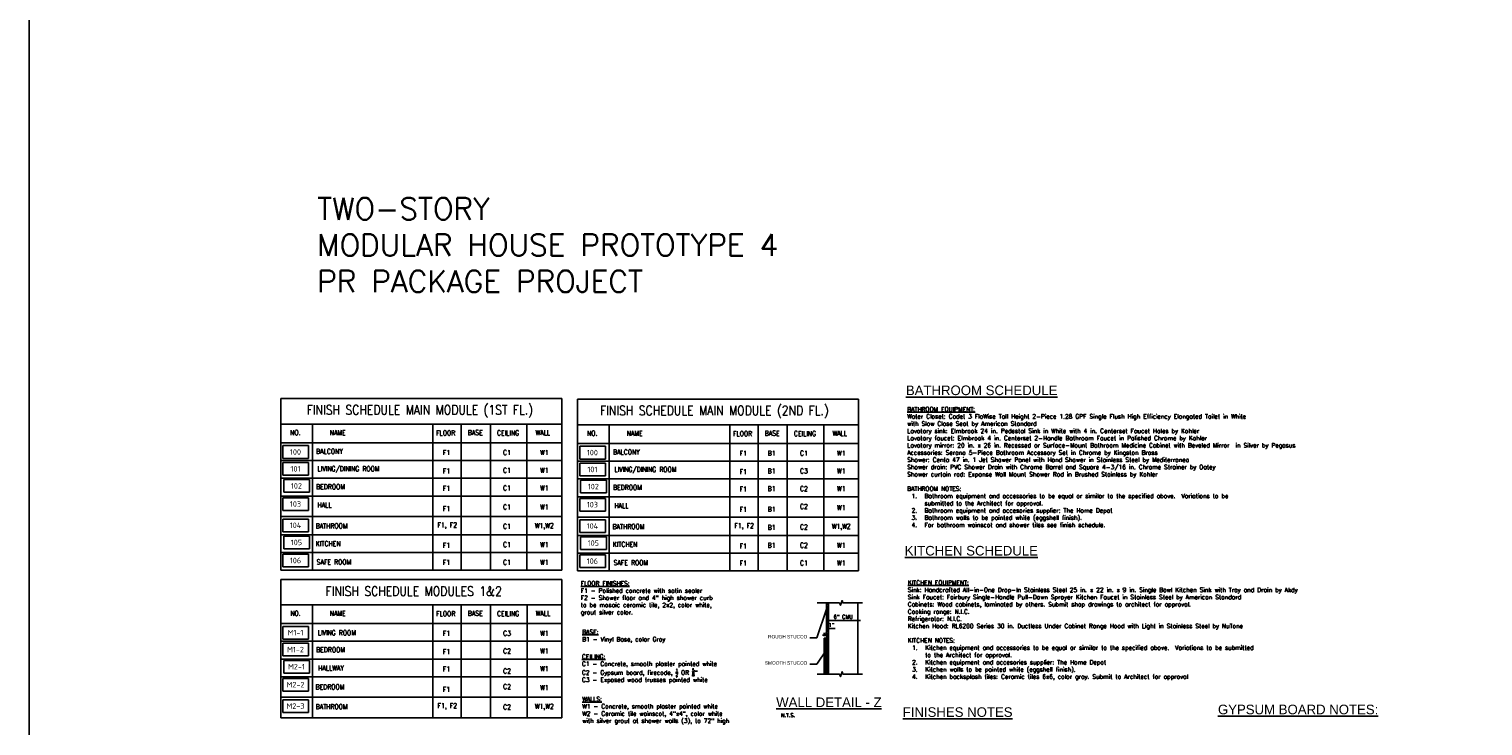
# Model space of a CAD drawing. Header units: inches. Extents: x -3803 to 34213, y -3756 to 4522.
# Tile 10 of 65: x 30961 to 32636, y 1122 to 1925. Entities that reach past the tile are written whole.
import ezdxf
from ezdxf.enums import TextEntityAlignment as Align

# ---------------------------------------------------------------- set-up
doc = ezdxf.new("R2010")
doc.units = ezdxf.units.IN
doc.header["$LTSCALE"] = 0.011
doc.header["$MEASUREMENT"] = 0
doc.layers.get('0').update_dxf_attribs({"linetype": 'CONTINUOUS'})
doc.layers.get('Defpoints').update_dxf_attribs({"linetype": 'CONTINUOUS'})
doc.layers.add('A-STAIRS', color=3, linetype='CONTINUOUS', lineweight=0)
for name, color, linetype in [('Object', 7, 'CONTINUOUS'), ('Pl_a_text', 2, 'CONTINUOUS'), ('SCHEDULE', 7, 'CONTINUOUS'), ('TEXT', 2, 'CONTINUOUS'), ('TXT', 2, 'CONTINUOUS')]:
    doc.layers.add(name, color=color, linetype=linetype)
doc.styles.add('ARCHQUIK', font='archquik.shx')
doc.styles.add('BOLD', font='ARIALN.TTF', dxfattribs={"width": 1.2})
doc.styles.add('ROMANS', font='romans.shx')
doc.styles.add('SCHED-INFO', font='romans.shx', dxfattribs={"width": 0.85, "height": 4})
doc.styles.add('SCHED-TITLE', font='romans.shx', dxfattribs={"width": 0.85, "height": 7.5})
doc.dimstyles.new('Copy of STANDARD', dxfattribs={"dimtxt": 8, "dimasz": 3, "dimexe": 3, "dimexo": 3, "dimgap": 3, "dimtad": 1, "dimrnd": 1, "dimzin": 3, "dimdsep": 46, "dimlunit": 4, "dimtxsty": 'Standard', "dimblk": 'ARCHTICK', "dimcen": 3, "dimdle": 3, "dimadec": 0, "dimazin": 0, "dimtfac": 1, "dimtix": 1, "dimtofl": 0, "dimtmove": 1, "dimatfit": 3, "dimfxl": 3, "dimtolj": 1, "dimtzin": 0, "dimlwd": -1, "dimlwe": -1, "dimarcsym": 0})

# ---------------------------------------------------------------- blocks, each defined once
blk = doc.blocks.new('_ArchTick')
at = {"color": 0, "linetype": 'ByBlock', "const_width": 0.15}
blk.add_lwpolyline([(-0.5, -0.5), (0.5, 0.5)], dxfattribs=at)

msp = doc.modelspace()

# ---------------------------------------------------------------- hatches: boundary and pattern name
at = {"layer": 'A-STAIRS', "ltscale": 10, "true_color": 0xc7c8ca}
h = msp.add_hatch(dxfattribs=at)
h.set_pattern_fill('ANSI31', color=9, scale=11)
h.set_pattern_definition([(45, (7956.52, -295.7114), (-0.972271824, 0.972271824), [])])
h.paths.add_polyline_path([(31881.946351, 1243.9523623), (31879.6634575, 1243.9523623), (31879.6634575, 1231.2769637), (31880.6490701, 1234.562339), (31881.946351, 1234.562339)])
h.paths.add_polyline_path([(31881.946351, 1264.0185466), (31879.6634575, 1264.0185466), (31879.6634575, 1243.9523623), (31881.946351, 1243.9523623)])
h.paths.add_polyline_path([(31881.946351, 1234.562339), (31880.6490701, 1234.562339), (31879.6634575, 1231.2769637), (31879.6634575, 1226.7081724), (31881.946351, 1226.7081724)])
h.paths.add_polyline_path([(31881.946351, 1226.7081724), (31879.6634575, 1226.7081724), (31879.6634575, 1225.5999649), (31879.6634575, 1223.5999649), (31881.946351, 1223.5999649)])
h = msp.add_hatch(dxfattribs=at)
h.set_pattern_fill('ANSI31', color=9, scale=8)
h.set_pattern_definition([(45, (7956.52, -295.7114), (-0.70710678, 0.70710678), [])])
h.paths.add_polyline_path([(31881.946351, 1223.5999649), (31876.9221827, 1223.5999649), (31876.9221827, 1181.9688258), (31881.946351, 1181.9688258)])

# ---------------------------------------------------------------- linework, layer by layer
at = {"ltscale": 10}
for p, q in [((31879.6634575, 1264.0185466), (31879.6634575, 1223.5999649)), ((31881.946351, 1264.0185466), (31881.946351, 1223.5999649)), ((31915.6617253, 1264.0185466), (31915.6617253, 1181.9688258)), ((31881.946351, 1223.5999649), (31876.9221827, 1223.5999649)), ((31876.9221827, 1223.5999649), (31876.9221827, 1181.9688258)), ((31881.946351, 1223.5999649), (31881.946351, 1181.9688258))]:
    msp.add_line(p, q, dxfattribs=at)
at = {"color": 4, "ltscale": 10}
for p, q in [((31878.946351, 1243.9523623), (31918.6617253, 1243.9523623)), ((31881.946351, 1242.6954154), (31881.946351, 1240.9523623)), ((31915.6617253, 1242.6954154), (31915.6617253, 1240.9523623)), ((31876.9221827, 1226.7081724), (31874.9221827, 1226.7081724)), ((31876.9221827, 1225.5999649), (31876.9221827, 1229.7081724)), ((31876.9221827, 1226.7081724), (31879.6634575, 1226.7081724)), ((31876.9221827, 1226.7081724), (31879.6634575, 1226.7081724)), ((31878.2928201, 1226.7081724), (31880.6490701, 1234.562339)), ((31879.6634575, 1225.5999649), (31879.6634575, 1229.7081724)), ((31879.6634575, 1226.7081724), (31881.6634575, 1226.7081724)), ((31880.6490701, 1234.562339), (31889.6907368, 1234.562339))]:
    msp.add_line(p, q, dxfattribs=at)
at = {"layer": 'Defpoints', "ltscale": 10}
msp.add_lwpolyline([(30960.8623789, 3241.8957062), (34212.6550645, 3241.8957062), (34212.6550645, 214.5138671), (30960.8623789, 191.6652784)], close=True, dxfattribs=at)
at = {"layer": 'Object', "linetype": 'Continuous'}
for points in [[(31920.9950776, 1264.0185466), (31898.5094971, 1264.0185466), (31897.5094971, 1266.7660241), (31895.5094971, 1261.2710692), (31894.5094971, 1264.0185466), (31868.8405255, 1264.0185466)], [(31920.9950776, 1181.9688258), (31898.5094971, 1181.9688258), (31897.5094971, 1184.7163032), (31895.5094971, 1179.2213484), (31894.5094971, 1181.9688258), (31868.8405255, 1181.9688258)]]:
    msp.add_lwpolyline(points, dxfattribs=at)
at = {"layer": 'SCHEDULE'}
for p, q in [((31250.7594772, 1499.4129973), (31574.4667221, 1499.4129973)), ((31250.7594772, 1301.6057529), (31250.7594772, 1499.4129973)), ((31574.4667221, 1301.6057529), (31574.4667221, 1499.4129973)), ((31592.8240382, 1498.6470579), (31916.5312831, 1498.6470579)), ((31592.8240382, 1300.8398134), (31592.8240382, 1498.6470579)), ((31916.5312831, 1300.8398134), (31916.5312831, 1498.6470579)), ((31250.7594772, 1470.1300529), (31574.4667221, 1470.1300529)), ((31287.2152997, 1346.2997077), (31287.2152997, 1470.1300529)), ((31425.9892284, 1301.6057529), (31425.9892284, 1470.1300529)), ((31458.7673144, 1301.6057529), (31458.7673144, 1470.1300529)), ((31492.2851253, 1301.6057529), (31492.2851253, 1470.1300529)), ((31534.4769136, 1301.6057529), (31534.4769136, 1470.1300529)), ((31592.8240382, 1469.3641135), (31916.5312831, 1469.3641135)), ((31629.2798608, 1345.5337682), (31629.2798608, 1469.3641135)), ((31768.0537894, 1300.8398134), (31768.0537894, 1469.3641135)), ((31800.8318755, 1300.8398134), (31800.8318755, 1469.3641135)), ((31834.3496863, 1300.8398134), (31834.3496863, 1469.3641135)), ((31876.5414746, 1300.8398134), (31876.5414746, 1469.3641135)), ((31250.7594772, 1448.665539), (31574.4667221, 1448.665539)), ((31592.8240382, 1447.8995995), (31916.5312831, 1447.8995995)), ((31250.7594772, 1428.1809569), (31574.4667221, 1428.1809569)), ((31592.8240382, 1427.4150174), (31916.5312831, 1427.4150174)), ((31250.7594772, 1407.6963748), (31574.4667221, 1407.6963748)), ((31592.8240382, 1406.9304353), (31916.5312831, 1406.9304353)), ((31250.7594772, 1387.2117927), (31574.4667221, 1387.2117927)), ((31287.2152997, 1301.6057529), (31287.2152997, 1384.5810924)), ((31592.8240382, 1386.4458532), (31916.5312831, 1386.4458532)), ((31629.2798608, 1300.8398134), (31629.2798608, 1383.815153)), ((31250.7594772, 1363.6572179), (31574.4667221, 1363.6572179)), ((31592.8240382, 1362.8912785), (31916.5312831, 1362.8912785)), ((31250.7594772, 1342.5749171), (31574.4667221, 1342.5749171)), ((31592.8240382, 1341.8089777), (31916.5312831, 1341.8089777)), ((31250.7594772, 1322.090335), (31574.4667221, 1322.090335)), ((31592.8240382, 1321.3243955), (31916.5312831, 1321.3243955)), ((31250.7594772, 1301.6057529), (31574.4667221, 1301.6057529)), ((31250.8043634, 1291.1257062), (31574.5116083, 1291.1257062)), ((31250.8043634, 1131.815352), (31250.8043634, 1291.1257062)), ((31574.5116083, 1131.815352), (31574.5116083, 1291.1257062)), ((31592.8240382, 1300.8398134), (31916.5312831, 1300.8398134)), ((31250.8043634, 1261.8427618), (31574.5116083, 1261.8427618)), ((31287.2601859, 1138.0124166), (31287.2601859, 1261.8427618)), ((31426.0341146, 1131.815352), (31426.0341146, 1261.8427618)), ((31458.8122006, 1131.815352), (31458.8122006, 1261.8427618)), ((31492.3300114, 1131.815352), (31492.3300114, 1261.8427618)), ((31534.5217997, 1131.815352), (31534.5217997, 1261.8427618)), ((31250.8043634, 1240.3782479), (31574.5116083, 1240.3782479)), ((31250.8043634, 1219.8936657), (31574.5116083, 1219.8936657)), ((31250.8043634, 1199.4090836), (31574.5116083, 1199.4090836)), ((31250.8043634, 1178.9245015), (31574.5116083, 1178.9245015)), ((31287.2601859, 1131.815352), (31287.2601859, 1176.2938013)), ((31250.8043634, 1155.3699268), (31574.5116083, 1155.3699268)), ((31250.8043634, 1131.815352), (31574.5116083, 1131.815352))]:
    msp.add_line(p, q, dxfattribs=at)
at = {"layer": 'TEXT'}
for p, q in [((31282.8624727, 1445.2452423), (31253.1486451, 1445.2452423)), ((31253.1486451, 1445.2452423), (31253.1486451, 1430.6294233)), ((31282.8624727, 1445.2452423), (31282.8624727, 1430.6294233)), ((31624.9270337, 1444.4793029), (31595.2132061, 1444.4793029)), ((31595.2132061, 1444.4793029), (31595.2132061, 1429.8634838)), ((31624.9270337, 1444.4793029), (31624.9270337, 1429.8634838)), ((31282.8624727, 1430.6294233), (31253.1486451, 1430.6294233)), ((31282.8624727, 1425.8029556), (31253.1486451, 1425.8029556)), ((31253.1486451, 1425.8029556), (31253.1486451, 1411.1871366)), ((31282.8624727, 1425.8029556), (31282.8624727, 1411.1871366)), ((31624.9270337, 1429.8634838), (31595.2132061, 1429.8634838)), ((31624.9270337, 1425.0370161), (31595.2132061, 1425.0370161)), ((31595.2132061, 1425.0370161), (31595.2132061, 1410.4211971)), ((31624.9270337, 1425.0370161), (31624.9270337, 1410.4211971)), ((31282.8624727, 1411.1871366), (31253.1486451, 1411.1871366)), ((31624.9270337, 1410.4211971), (31595.2132061, 1410.4211971)), ((31283.938408, 1406.0925334), (31254.2245804, 1406.0925334)), ((31254.2245804, 1406.0925334), (31254.2245804, 1391.4767143)), ((31283.938408, 1391.4767143), (31254.2245804, 1391.4767143)), ((31283.938408, 1406.0925334), (31283.938408, 1391.4767143)), ((31626.002969, 1405.3265939), (31596.2891414, 1405.3265939)), ((31596.2891414, 1405.3265939), (31596.2891414, 1390.7107749)), ((31626.002969, 1390.7107749), (31596.2891414, 1390.7107749)), ((31626.002969, 1405.3265939), (31626.002969, 1390.7107749)), ((31282.8624727, 1385.3069951), (31253.1486451, 1385.3069951)), ((31253.1486451, 1385.3069951), (31253.1486451, 1370.6911761)), ((31282.8624727, 1385.3069951), (31282.8624727, 1370.6911761)), ((31624.9270337, 1384.5410557), (31595.2132061, 1384.5410557)), ((31595.2132061, 1384.5410557), (31595.2132061, 1369.9252366)), ((31624.9270337, 1384.5410557), (31624.9270337, 1369.9252366)), ((31282.8624727, 1370.6911761), (31253.1486451, 1370.6911761)), ((31253.1486451, 1360.681498), (31253.1486451, 1346.0656789)), ((31282.8624727, 1360.681498), (31253.1486451, 1360.681498)), ((31282.8624727, 1360.681498), (31282.8624727, 1346.0656789)), ((31624.9270337, 1369.9252366), (31595.2132061, 1369.9252366)), ((31595.2132061, 1359.9155585), (31595.2132061, 1345.2997394)), ((31624.9270337, 1359.9155585), (31595.2132061, 1359.9155585)), ((31624.9270337, 1359.9155585), (31624.9270337, 1345.2997394)), ((31282.8624727, 1346.0656789), (31253.1486451, 1346.0656789)), ((31283.938408, 1340.9710757), (31254.2245804, 1340.9710757)), ((31254.2245804, 1340.9710757), (31254.2245804, 1326.3552567)), ((31283.938408, 1340.9710757), (31283.938408, 1326.3552567)), ((31624.9270337, 1345.2997394), (31595.2132061, 1345.2997394)), ((31626.002969, 1340.2051363), (31596.2891414, 1340.2051363)), ((31596.2891414, 1340.2051363), (31596.2891414, 1325.5893172)), ((31626.002969, 1340.2051363), (31626.002969, 1325.5893172)), ((31283.938408, 1326.3552567), (31254.2245804, 1326.3552567)), ((31626.002969, 1325.5893172), (31596.2891414, 1325.5893172)), ((31282.8624727, 1320.1855375), (31253.1486451, 1320.1855375)), ((31253.1486451, 1320.1855375), (31253.1486451, 1305.5697184)), ((31282.8624727, 1320.1855375), (31282.8624727, 1305.5697184)), ((31624.9270337, 1319.419598), (31595.2132061, 1319.419598)), ((31595.2132061, 1319.419598), (31595.2132061, 1304.803779)), ((31624.9270337, 1319.419598), (31624.9270337, 1304.803779)), ((31282.8624727, 1305.5697184), (31253.1486451, 1305.5697184)), ((31624.9270337, 1304.803779), (31595.2132061, 1304.803779)), ((31282.9073588, 1236.9579512), (31253.1935312, 1236.9579512)), ((31253.1935312, 1236.9579512), (31253.1935312, 1222.3421322)), ((31282.9073588, 1236.9579512), (31282.9073588, 1222.3421322)), ((31282.9073588, 1222.3421322), (31253.1935312, 1222.3421322)), ((31282.9073588, 1217.5156645), (31253.1935312, 1217.5156645)), ((31253.1935312, 1217.5156645), (31253.1935312, 1202.8998454)), ((31282.9073588, 1217.5156645), (31282.9073588, 1202.8998454)), ((31282.9073588, 1202.8998454), (31253.1935312, 1202.8998454)), ((31283.9832942, 1197.8052423), (31254.2694666, 1197.8052423)), ((31254.2694666, 1197.8052423), (31254.2694666, 1183.1894232)), ((31283.9832942, 1197.8052423), (31283.9832942, 1183.1894232)), ((31282.9073588, 1177.019704), (31253.1935312, 1177.019704)), ((31253.1935312, 1177.019704), (31253.1935312, 1162.4038849)), ((31283.9832942, 1183.1894232), (31254.2694666, 1183.1894232)), ((31282.9073588, 1177.019704), (31282.9073588, 1162.4038849)), ((31282.9073588, 1162.4038849), (31253.1935312, 1162.4038849)), ((31253.1935312, 1152.3942068), (31253.1935312, 1137.7783878)), ((31282.9073588, 1152.3942068), (31253.1935312, 1152.3942068)), ((31282.9073588, 1152.3942068), (31282.9073588, 1137.7783878)), ((31282.9073588, 1137.7783878), (31253.1935312, 1137.7783878))]:
    msp.add_line(p, q, dxfattribs=at)

# ---------------------------------------------------------------- block references
at = {"color": 4, "ltscale": 10, "xscale": 2, "yscale": 2, "zscale": 2, "rotation": 180}
for p in [(31881.946351, 1243.9523623), (31879.6634575, 1226.7081724)]:
    msp.add_blockref('_ArchTick', p, dxfattribs=at)
at = {"color": 4, "ltscale": 10, "xscale": 2, "yscale": 2, "zscale": 2}
for p in [(31915.6617253, 1243.9523623), (31876.9221827, 1226.7081724)]:
    msp.add_blockref('_ArchTick', p, dxfattribs=at)

# ---------------------------------------------------------------- texts
at = {"color": 2, "ltscale": 10, "char_height": 4.375, "attachment_point": 5, "style": 'ROMANS'}
for s, insert in [('\\A1;1"', (31885.1699035, 1238.6665057)), ('\\A1;6" CMU', (31898.8040382, 1248.056529)), ('\\A1;N.T.S.', (31835.3020464, 1134.5654038))]:
    msp.add_mtext(s, dxfattribs=dict(at, insert=insert))
at = {"layer": 'Pl_a_text', "color": 1, "style": 'BOLD', "width": 1.2}
for s, p in [('%%UBATHROOM SCHEDULE', (31970.9877091, 1503.4952845)), ('%%UKITCHEN SCHEDULE', (31969.6472931, 1318.6709128)), ('%%UWALL DETAIL - Z', (31821.6003799, 1144.0544621)), ('%%UFINISHES NOTES', (31967.3534911, 1132.7221301)), ('%%UGYPSUM BOARD NOTES:', (32330.5262704, 1135.7397011))]:
    msp.add_text(s, height=11.046975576, dxfattribs=at).set_placement(p)
at = {"layer": 'SCHEDULE', "color": 3, "style": 'SCHED-TITLE', "width": 0.85}
for s, p in [('FINISH SCHEDULE MAIN MODULE (1ST FL.)', (31411.0002926, 1485.8149941)), ('FINISH SCHEDULE MAIN MODULE (2ND FL.)', (31750.351963, 1485.0490546)), ('FINISH SCHEDULE MODULES 1&2', (31403.9412842, 1277.5277029))]:
    msp.add_text(s, height=10.762712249, dxfattribs=at).set_placement(p, align=Align.MIDDLE)
at = {"layer": 'SCHEDULE', "color": 2, "style": 'SCHED-INFO', "width": 0.85}
for s, height, p in [('NO.', 5.7401132, (31267.6550887, 1460.3010179)), ('NAME', 5.7401132, (31316.4339626, 1460.3010179)), ('FLOOR', 5.7401132, (31440.8157159, 1459.9034705)), ('BASE', 5.7401132, (31474.9419298, 1460.3010179)), ('CEILING', 5.7401132, (31512.7077634, 1459.9890283)), ('WALL', 5.7401132, (31552.7948194, 1460.3010179)), ('NO.', 5.7401132, (31609.7196498, 1459.5350784)), ('NAME', 5.7401132, (31658.4985236, 1459.5350784)), ('FLOOR', 5.7401132, (31782.8802769, 1459.1375311)), ('BASE', 5.7401132, (31817.0064908, 1459.5350784)), ('CEILING', 5.7401132, (31854.7723244, 1459.2230888)), ('WALL', 5.7401132, (31894.8593804, 1459.5350784)), ('BALCONY', 5.7401132, (31306.8893307, 1438.6304032)), ('F1', 5.7401132, (31441.6786735, 1437.3571294)), ('C1', 5.7401132, (31511.4300749, 1437.3571294)), ('W1', 5.7401132, (31554.4267321, 1437.3571294)), ('BALCONY', 5.7401132, (31648.9538917, 1437.8644638)), ('F1', 5.7401132, (31783.7432346, 1436.59119)), ('B1', 5.7401132, (31816.2135073, 1436.59119)), ('C1', 5.7401132, (31853.4946359, 1436.59119)), ('W1', 5.7401132, (31896.4912931, 1436.59119)), ('LIVING/DINING ROOM', 5.740113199, (31328.841681, 1418.137121)), ('F1', 5.7401132, (31441.6782319, 1416.1646943)), ('C1', 5.7401132, (31511.4300749, 1416.8725473)), ('W1', 5.7401132, (31554.4267321, 1416.8725473)), ('LIVING/DINING ROOM', 5.740113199, (31670.906242, 1417.3711816)), ('F1', 5.7401132, (31783.7427929, 1415.3987549)), ('B1', 5.7401132, (31816.2135073, 1416.1066079)), ('C3', 5.7401132, (31853.4946359, 1416.1066079)), ('W1', 5.7401132, (31896.4912931, 1416.1066079)), ('BEDROOM', 5.7401132, (31308.1479645, 1397.8718127)), ('F1', 5.7401132, (31441.6782319, 1396.0590512)), ('C1', 5.7401132, (31511.4300749, 1396.3879652)), ('W1', 5.7401132, (31554.4267321, 1396.3879652)), ('BEDROOM', 5.7401132, (31650.2125255, 1397.1058732)), ('F1', 5.7401132, (31783.7427929, 1395.2931118)), ('B1', 5.7401132, (31816.2135073, 1395.6220257)), ('C2', 5.7401132, (31853.4946359, 1395.6220257)), ('W1', 5.7401132, (31896.4912931, 1395.6220257)), ('HALL', 5.7401132, (31301.2251899, 1376.9391468)), ('F1', 5.7401132, (31441.6782319, 1372.5865223)), ('C1', 5.7401132, (31511.4300749, 1374.5594933)), ('W1', 5.7401132, (31554.4267321, 1374.5594933)), ('HALL', 5.7401132, (31643.289751, 1376.1732073)), ('F1', 5.7401132, (31783.7427929, 1371.8205829)), ('B1', 5.7401132, (31816.2135073, 1372.067451)), ('C2', 5.7401132, (31853.4946359, 1375.1374436)), ('W1', 5.7401132, (31896.4912931, 1373.7935539)), ('F1, F2', 5.7401132, (31442.5623314, 1353.0432103)), ('BATHROOM', 5.7401132, (31309.3248978, 1352.834531)), ('C1', 5.7401132, (31511.4300749, 1352.3488083)), ('W1,W2', 5.7401132, (31554.4267321, 1352.3488083)), ('BATHROOM', 5.7401132, (31651.3894588, 1352.0685916)), ('F1, F2', 5.7401132, (31784.6268925, 1352.2772709)), ('B1', 5.7401132, (31816.2135073, 1350.9851502)), ('C2', 5.7401132, (31853.4946359, 1351.5828689)), ('W1,W2', 5.7401132, (31896.4912931, 1351.5828689)), ('KITCHEN', 5.7401132, (31305.4328211, 1332.3707326)), ('F1', 5.7401132, (31441.6782319, 1330.3081621)), ('C1', 5.7401132, (31511.4300749, 1331.2665075)), ('W1', 5.7401132, (31554.4267321, 1331.2665075)), ('KITCHEN', 5.7401132, (31647.4973821, 1331.6047932)), ('F1', 5.7401132, (31783.7427929, 1329.5422226)), ('B1', 5.7401132, (31816.2135073, 1330.5005681)), ('C2', 5.7401132, (31853.4946359, 1330.5005681)), ('W1', 5.7401132, (31896.4912931, 1330.5005681)), ('SAFE ROOM', 5.7401132, (31312.0416387, 1311.1314406)), ('F1', 5.7401132, (31441.6782319, 1310.6394039)), ('C1', 5.7401132, (31511.4300749, 1310.7819254)), ('W1', 5.7401132, (31554.4267321, 1310.7819254)), ('SAFE ROOM', 5.7401132, (31654.1061997, 1310.3655011)), ('F1', 5.7401132, (31783.7427929, 1309.8734644)), ('C1', 5.7401132, (31853.4946359, 1310.015986)), ('W1', 5.7401132, (31896.4912931, 1310.015986)), ('NO.', 5.7401132, (31267.6999749, 1252.0137267)), ('NAME', 5.7401132, (31316.4788488, 1252.0137267)), ('FLOOR', 5.7401132, (31440.8606021, 1251.6161794)), ('BASE', 5.7401132, (31474.986816, 1252.0137267)), ('CEILING', 5.7401132, (31512.7526496, 1251.7017372)), ('WALL', 5.7401132, (31552.8397056, 1252.0137267)), ('LIVING ROOM', 5.740113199, (31315.3548583, 1229.6035752)), ('F1', 5.7401132, (31441.7235597, 1229.0698383)), ('C3', 5.7401132, (31511.4749611, 1229.0698383)), ('W1', 5.7401132, (31554.4716183, 1229.0698383)), ('BEDROOM', 5.7401132, (31308.1928507, 1210.0691037)), ('F1', 5.7401132, (31441.723118, 1207.8774032)), ('C2', 5.7401132, (31511.4749611, 1208.5852562)), ('W1', 5.7401132, (31554.4716183, 1208.5852562)), ('HALLWAY', 5.7401132, (31308.5844677, 1188.8863224)), ('F1', 5.7401132, (31441.723118, 1187.7717601)), ('C2', 5.7401132, (31511.4749611, 1185.5206473)), ('W1', 5.7401132, (31554.4716183, 1188.1006741)), ('BEDROOM', 5.7401132, (31307.4614423, 1167.3150382)), ('F1', 5.7401132, (31441.723118, 1164.2992312)), ('C2', 5.7401132, (31511.4749611, 1167.616092)), ('W1', 5.7401132, (31554.4716183, 1166.2722022)), ('BATHROOM', 5.7401132, (31309.369784, 1144.5472399)), ('F1, F2', 5.7401132, (31442.6072176, 1144.7559192)), ('C2', 5.7401132, (31511.4749611, 1144.0615172)), ('W1,W2', 5.7401132, (31554.4716183, 1144.0615172))]:
    msp.add_text(s, height=height, dxfattribs=at).set_placement(p, align=Align.MIDDLE)
at = {"layer": 'TEXT', "color": 2}
for s, insert, char_height, width, attachment_point in [('{\\Fromans|c0;TWO-STORY \\PMODULAR HOUSE PROTOTYPE 4\\PPR PACKAGE PROJECT}', (31292.8190125, 1730.6910247), 25.0885095, 860.727240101, 1), ('{\\fTechnic|b0|i0|c2|p2;ROUGH STUCCO}', (31857.3100814, 1227.1006163), 4.000692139, 137.254255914, 3), ('{\\fTechnic|b0|i0|c2|p2;SMOOTH STUCCO}', (31857.3100814, 1196.8806154), 4.000692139, 137.254255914, 3)]:
    msp.add_mtext(s, dxfattribs=dict(at, insert=insert, char_height=char_height, width=width, attachment_point=attachment_point))
at = {"layer": 'TEXT', "style": 'ARCHQUIK'}
for tag, p in [('100', (31267.7796721, 1438.0159595)), ('100', (31609.8442331, 1437.25002)), ('101', (31267.7796721, 1418.5736727)), ('101', (31609.8442331, 1417.8077333)), ('102', (31268.8556075, 1398.8632505)), ('102', (31610.9201685, 1398.0973111)), ('103', (31267.7796721, 1378.0777122)), ('103', (31609.8442331, 1377.3117728)), ('104', (31267.7796721, 1353.4522151)), ('104', (31609.8442331, 1352.6862756)), ('105', (31268.8556075, 1333.7417929)), ('105', (31610.9201685, 1332.9758534)), ('106', (31267.7796721, 1312.9562546)), ('106', (31609.8442331, 1312.1903151)), ('M1-1', (31267.8245583, 1229.7286683)), ('M1-2', (31267.8245583, 1210.2863816)), ('M2-1', (31268.9004936, 1190.5759594)), ('M2-2', (31267.8245583, 1169.7904211)), ('M2-3', (31267.8245583, 1145.1649239))]:
    msp.add_attdef(tag, text='XXX', height=6.39442083, dxfattribs=at).set_placement(p, align=Align.MIDDLE)
at = {"layer": 'TXT', "char_height": 5, "attachment_point": 4, "style": 'ROMANS'}
for s, insert, width in [('{\\LBATHROOM EQUIPMENT:\\P}Water Closet: Cadet 3 FloWise Tall Height 2-Piece 1.28 GPF Single Flush High Efficiency Elongated Toilet in White with Slow Close Seat by American Standard\\PLavatory sink: Elmbrook 24 in. Pedestal Sink in White with 4 in. Centerset Faucet Holes by Kohler\\PLavatory faucet: Elmbrook 4 in. Centerset 2-Handle Bathroom Faucet in Polished Chrome by Kohler\\PLavatory mirror: 20 in. x 26 in. Recessed or Surface-Mount Bathroom Medicine Cabinet with Beveled Mirror  in Silver by Pegasus\\PAccessories: Serano 5-Piece Bathroom Accessory Set in Chrome by Kingston Brass\\PShower: Centa 47 in. 1 Jet Shower Panel with Hand Shower in Stainless Steel by Mediterraneo\\PShower drain: PVC Shower Drain with Chrome Barrel and Square 4-3/16 in. Chrome Strainer by Oatey\\PShower curtain rod: Expanse Wall Mount Shower Rod in Brushed Stainless by Kohler\\P\\PBATHROOM NOTES:\\P\\pxi-3,l4,t4;1.^IBathroom equipment and accessories to be equal or similar to the specified above.  Variations to be submitted to the Architect for approval. \\P2.^IBathroom equipment and accesories supplier: The Home Depot\\P3.^IBathroom walls to be painted white (eggshell finish).\\P4.^IFor bathroom wainscot and shower tiles see finish schedule. \\P\\pi0,l0,tz; ', (31972.4972344, 1416.4241501), 439.563149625), ('{\\LFLOOR FINISHES:\\P}F1 - Polished concrete with satin sealer\\PF2 - Shower floor and 4" high shower curb \\Pto be mosaic ceramic tile, 2x2, color white, \\Pgrout silver color. ', (31596.4087615, 1269.101961), 367.523761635), ('{\\LKITCHEN EQUIPMENT:\\P}Sink: Handcrafted All-in-One Drop-In Stainless Steel 25 in. x 22 in. x 9 in. Single Bowl Kitchen Sink with Tray and Drain by Akdy\\PSink Faucet: Fairbury Single-Handle Pull-Down Sprayer Kitchen Faucet in Stainless Steel by American Standard\\PCabinets: Wood cabinets, laminated by others. Submit shop drawings to architect for approval.\\PCooking range: N.I.C.\\PRefrigerator: N.I.C. \\PKitchen Hood: RL6200 Series 30 in. Ductless Under Cabinet Range Hood with Light in Stainless Steel by NuTone\\P \\PKITCHEN NOTES:\\P\\pxi-3,l4,t4;1.^IKitchen equipment and accessories to be equal or similar to the specified above.  Variations to be submitted to the Architect for approval. \\P2.^IKitchen equipment and accesories supplier: The Home Depot\\P3.^IKitchen walls to be painted white (eggshell finish).\\P4.^IKitchen backsplash tiles: Ceramic tiles 6x6, color gray. Submit to Architect for approval \\P\\pi0,l0,tz; ', (31973.1674808, 1228.2515191), 439.563149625), ('{\\LBASE:\\P}B1 - Vinyl Base, color Gray', (31598.1073685, 1225.5812957), 367.523761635), ('\\A1;{\\LCEILING:\\P}C1 - Concrete, smooth plaster painted white\\PC2 - Gypsum board, firecode, {\\H0.7x;\\S1/2;} OR {\\H0.7x;\\S5/8;}"\\PC3 - Exposed wood trusses painted white', (31597.7574701, 1187.9990706), 367.523761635), ('{\\LWALLS:\\P}W1 - Concrete, smooth plaster painted white\\PW2 - Ceramic tile wainscot, 4"x4", color white\\Pwith silver grout at shower walls (3), to 72" high', (31598.1821848, 1139.9186017), 367.523761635)]:
    msp.add_mtext(s, dxfattribs=dict(at, insert=insert, width=width))

# ---------------------------------------------------------------- leaders
at = {"layer": 'TEXT', "color": 9, "ltscale": 10, "annotation_type": 0, "has_hookline": 1, "hookline_direction": 1}
for points, text_width in [([(31879.5805873, 1257.0015937), (31868.5900775, 1223.7295434), (31860.3100814, 1223.8524977)], 41.2878448), ([(31879.5805873, 1210.1602509), (31868.5900775, 1193.5095425), (31860.3100814, 1193.6324968)], 45.4230631)]:
    msp.add_leader(points, dimstyle='Copy of STANDARD', override={"dimasz": 6, "dimtad": 0}, dxfattribs=dict(at, text_width=text_width))

doc.saveas('drawing.dxf')
